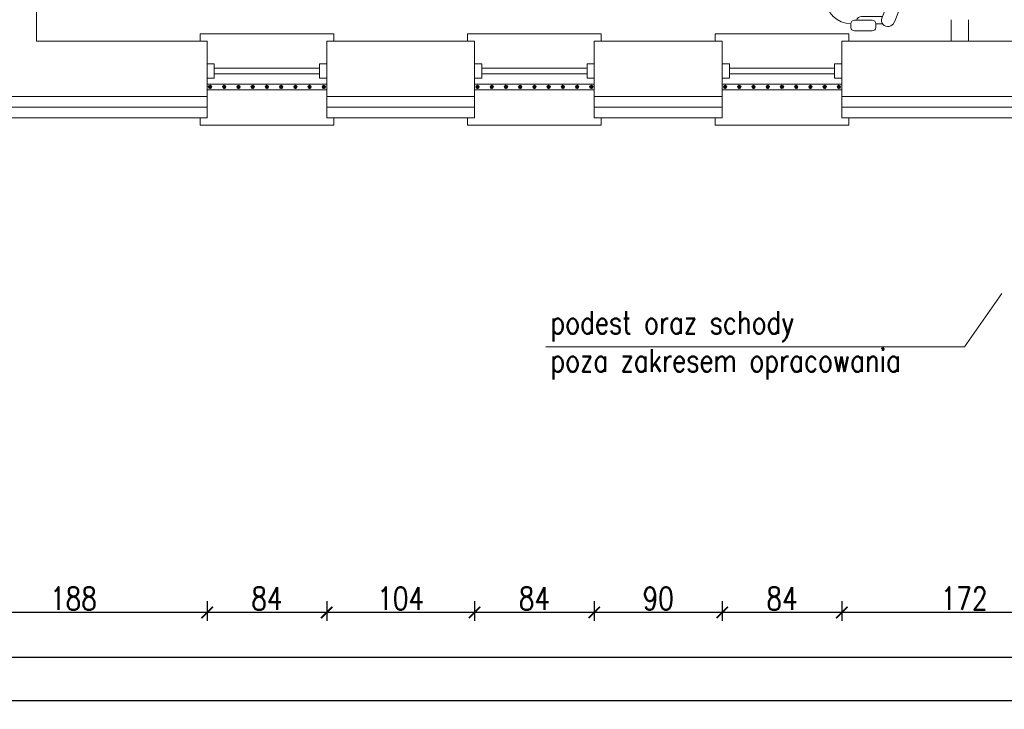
# Model space of a CAD drawing. Header units: millimetres. Extents: x 6354466 to 6508314, y -1889048 to -1342748.
# Tile 63 of 134: x 6402133 to 6409053, y -1764998 to -1760153. Entities that reach past the tile are written whole.
import ezdxf

# ---------------------------------------------------------------- set-up
doc = ezdxf.new("R2010")
doc.units = ezdxf.units.MM
doc.header["$PDMODE"] = 3
doc.header["$PDSIZE"] = 10
for name, color, linetype, lineweight in [('drzwi istn', 163, 'Continuous', 5), ('L-3', 10, 'Continuous', 18), ('L-5', 152, 'Continuous', 9), ('L-DIM', 252, 'Continuous', 5), ('L-ISTNIEJĄCE BUDYNKI', 167, 'Continuous', 5), ('L-OPIS', 142, 'Continuous', 9), ('łóżka', 230, 'Continuous', 9)]:
    doc.layers.add(name, color=color, linetype=linetype, lineweight=lineweight)
doc.styles.add('160', font='simplex.shx', dxfattribs={"width": 0.8, "height": 160})
doc.linetypes.add('BATTING', pattern='A,0.00254,-2.54,[134,ltypeshp.shx,S=2.54,R=0,X=-2.54,Y=0],-5.08,[134,ltypeshp.shx,S=2.54,R=180,X=2.54,Y=0],-2.54', length=10.16254)
doc.dimstyles.new('160', dxfattribs={"dimtxt": 160, "dimasz": 80, "dimexe": 60, "dimexo": 3, "dimgap": 18, "dimtad": 1, "dimdec": 0, "dimlfac": 0.1, "dimrnd": 1, "dimtxsty": '160', "dimblk": 'ARCHTICK', "dimcen": 2.5, "dimdle": 30, "dimadec": 0, "dimazin": 0, "dimtfac": 1, "dimtdec": 0, "dimtix": 1, "dimtmove": 2, "dimatfit": 0, "dimldrblk": 'NONE', "dimfxl": 0, "dimarcsym": 0})

# ---------------------------------------------------------------- blocks, each defined once
blk = doc.blocks.new('*U20')
for p, q in [((-5, 0), (-5, -5)), ((5, -5), (5, 0)), ((-5, -5), (5, -5)), ((-2, -5), (-2, -79)), ((2, -5), (2, -79)), ((-5, -84), (-5, -79)), ((-5, -79), (5, -79)), ((5, -79), (5, -84))]:
    blk.add_line(p, q)
blk = doc.blocks.new('KRZES')
for p, q in [((88233.2, -86138.3), (88358.2, -86138.3)), ((88208.2, -86188.3), (88161.1, -86188.3)), ((88208.2, -86163.3), (88208.2, -86188.3)), ((88233.2, -86213.3), (88358.2, -86213.3)), ((88383.2, -86163.3), (88383.2, -86188.3)), ((88161.7, -86240), (88308.1, -86240)), ((88558.2, -86513.3), (88558.2, -86363.3)), ((88161.7, -86636.5), (88308.1, -86636.5)), ((88161.1, -86688.3), (88208.2, -86688.3)), ((88208.2, -86713.3), (88208.2, -86688.3)), ((88233.2, -86663.3), (88358.2, -86663.3)), ((88383.2, -86713.3), (88383.2, -86688.3)), ((88233.2, -86738.3), (88358.2, -86738.3))]:
    blk.add_line(p, q)
for centre, radius, start, end in [((88233.2, -86163.3), 25, 90, 180), ((88358.2, -86163.3), 25, 0, 90), ((88553.3, -86439.2), 531.3, 151.92751, 179.90313), ((88123.1, -86214.6), 46.2, 326.52573, 146.65073), ((88233.2, -86188.3), 25, 180, 270), ((88308.1, -86202.5), 37.5, 270, 343.35509), ((88358.2, -86188.3), 25, 270, 0), ((88383.2, -86363.3), 175, 0, 90), ((88645.9, -86446.1), 526.3, 156.95029, 179.14948), ((88553.3, -86437.4), 531.3, 180.09687, 208.07249), ((88645.9, -86430.5), 526.3, 180.85052, 203.04971), ((88383.2, -86513.3), 175, 270, 0), ((88123.1, -86662), 46.2, 213.34927, 33.47427), ((88308.1, -86674), 37.5, 16.67209, 90), ((88233.2, -86688.3), 25, 90, 180), ((88358.2, -86688.3), 25, 0, 90), ((88233.2, -86713.3), 25, 180, 270), ((88358.2, -86713.3), 25, 270, 0)]:
    blk.add_arc(centre, radius, start, end)
blk = doc.blocks.new('_ArchTick')
at = {"color": 0, "linetype": 'ByBlock', "const_width": 0.15}
blk.add_lwpolyline([(-0.5, -0.5), (0.5, 0.5)], dxfattribs=at)
blk = doc.blocks.new('*D131')
at = {"layer": 'Defpoints', "color": 0, "transparency": 16777216}
for p in [(6407910.3, -1760693.4), (6409630.1, -1760693.4), (6407910.3, -1764317.9)]:
    blk.add_point(p, dxfattribs=at)
at = {"layer": 'L-DIM', "color": 0, "lineweight": -2, "ltscale": 10, "transparency": 16777216}
for p, q in [((6407910.3, -1764237.9), (6407910.3, -1764377.9)), ((6409630.1, -1764237.9), (6409630.1, -1764377.9)), ((6409660.1, -1764317.9), (6407880.3, -1764317.9))]:
    blk.add_line(p, q, dxfattribs=at)
at = {"layer": 'L-DIM', "color": 0, "linetype": 'ByBlock', "lineweight": -2, "transparency": 16777216, "xscale": 80, "yscale": 80, "zscale": 80, "rotation": 180}
blk.add_blockref('_ArchTick', (6407910.3, -1764317.9), dxfattribs=at)
at = {"layer": 'L-DIM', "color": 0, "linetype": 'ByBlock', "lineweight": -2, "transparency": 16777216, "xscale": 80, "yscale": 80, "zscale": 80}
blk.add_blockref('_ArchTick', (6409630.1, -1764317.9), dxfattribs=at)
at = {"layer": 'L-DIM', "color": 0, "ltscale": 10, "transparency": 16777216, "insert": (6408770.2, -1764219.9), "char_height": 160, "attachment_point": 5, "style": '160'}
blk.add_mtext('172', dxfattribs=at)
blk = doc.blocks.new('_None')
blk = doc.blocks.new('*D132')
at = {"layer": 'Defpoints', "color": 0, "transparency": 16777216}
for p in [(6407910.3, -1760693.4), (6407070.3, -1760843.4), (6407070.3, -1764317.9)]:
    blk.add_point(p, dxfattribs=at)
at = {"layer": 'L-DIM', "color": 0, "lineweight": -2, "ltscale": 10, "transparency": 16777216}
for p, q in [((6407070.3, -1764237.9), (6407070.3, -1764377.9)), ((6407910.3, -1764237.9), (6407910.3, -1764377.9)), ((6407940.3, -1764317.9), (6407040.3, -1764317.9))]:
    blk.add_line(p, q, dxfattribs=at)
at = {"layer": 'L-DIM', "color": 0, "linetype": 'ByBlock', "lineweight": -2, "transparency": 16777216, "xscale": 80, "yscale": 80, "zscale": 80, "rotation": 180}
blk.add_blockref('_ArchTick', (6407070.3, -1764317.9), dxfattribs=at)
at = {"layer": 'L-DIM', "color": 0, "linetype": 'ByBlock', "lineweight": -2, "transparency": 16777216, "xscale": 80, "yscale": 80, "zscale": 80}
blk.add_blockref('_ArchTick', (6407910.3, -1764317.9), dxfattribs=at)
at = {"layer": 'L-DIM', "color": 0, "ltscale": 10, "transparency": 16777216, "insert": (6407490.3, -1764219.9), "char_height": 160, "attachment_point": 5, "style": '160'}
blk.add_mtext('84', dxfattribs=at)
blk = doc.blocks.new('*D133')
at = {"layer": 'Defpoints', "color": 0, "transparency": 16777216}
for p in [(6406170.3, -1760843.4), (6407070.3, -1760843.4), (6406170.3, -1764317.9)]:
    blk.add_point(p, dxfattribs=at)
at = {"layer": 'L-DIM', "color": 0, "lineweight": -2, "ltscale": 10, "transparency": 16777216}
for p, q in [((6406170.3, -1764237.9), (6406170.3, -1764377.9)), ((6407070.3, -1764237.9), (6407070.3, -1764377.9)), ((6407100.3, -1764317.9), (6406140.3, -1764317.9))]:
    blk.add_line(p, q, dxfattribs=at)
at = {"layer": 'L-DIM', "color": 0, "linetype": 'ByBlock', "lineweight": -2, "transparency": 16777216, "xscale": 80, "yscale": 80, "zscale": 80, "rotation": 180}
blk.add_blockref('_ArchTick', (6406170.3, -1764317.9), dxfattribs=at)
at = {"layer": 'L-DIM', "color": 0, "linetype": 'ByBlock', "lineweight": -2, "transparency": 16777216, "xscale": 80, "yscale": 80, "zscale": 80}
blk.add_blockref('_ArchTick', (6407070.3, -1764317.9), dxfattribs=at)
at = {"layer": 'L-DIM', "color": 0, "ltscale": 10, "transparency": 16777216, "insert": (6406620.3, -1764219.9), "char_height": 160, "attachment_point": 5, "style": '160'}
blk.add_mtext('90', dxfattribs=at)
blk = doc.blocks.new('*D134')
at = {"layer": 'Defpoints', "color": 0, "transparency": 16777216}
for p in [(6405330.3, -1760843.4), (6406170.3, -1760843.4), (6405330.3, -1764317.9)]:
    blk.add_point(p, dxfattribs=at)
at = {"layer": 'L-DIM', "color": 0, "lineweight": -2, "ltscale": 10, "transparency": 16777216}
for p, q in [((6405330.3, -1764237.9), (6405330.3, -1764377.9)), ((6406170.3, -1764237.9), (6406170.3, -1764377.9)), ((6406200.3, -1764317.9), (6405300.3, -1764317.9))]:
    blk.add_line(p, q, dxfattribs=at)
at = {"layer": 'L-DIM', "color": 0, "linetype": 'ByBlock', "lineweight": -2, "transparency": 16777216, "xscale": 80, "yscale": 80, "zscale": 80, "rotation": 180}
blk.add_blockref('_ArchTick', (6405330.3, -1764317.9), dxfattribs=at)
at = {"layer": 'L-DIM', "color": 0, "linetype": 'ByBlock', "lineweight": -2, "transparency": 16777216, "xscale": 80, "yscale": 80, "zscale": 80}
blk.add_blockref('_ArchTick', (6406170.3, -1764317.9), dxfattribs=at)
at = {"layer": 'L-DIM', "color": 0, "ltscale": 10, "transparency": 16777216, "insert": (6405750.3, -1764219.9), "char_height": 160, "attachment_point": 5, "style": '160'}
blk.add_mtext('84', dxfattribs=at)
blk = doc.blocks.new('*D135')
at = {"layer": 'Defpoints', "color": 0, "transparency": 16777216}
for p in [(6404290.3, -1760843.4), (6405330.3, -1760843.4), (6404290.3, -1764317.9)]:
    blk.add_point(p, dxfattribs=at)
at = {"layer": 'L-DIM', "color": 0, "lineweight": -2, "ltscale": 10, "transparency": 16777216}
for p, q in [((6404290.3, -1764237.9), (6404290.3, -1764377.9)), ((6405330.3, -1764237.9), (6405330.3, -1764377.9)), ((6405360.3, -1764317.9), (6404260.3, -1764317.9))]:
    blk.add_line(p, q, dxfattribs=at)
at = {"layer": 'L-DIM', "color": 0, "linetype": 'ByBlock', "lineweight": -2, "transparency": 16777216, "xscale": 80, "yscale": 80, "zscale": 80, "rotation": 180}
blk.add_blockref('_ArchTick', (6404290.3, -1764317.9), dxfattribs=at)
at = {"layer": 'L-DIM', "color": 0, "linetype": 'ByBlock', "lineweight": -2, "transparency": 16777216, "xscale": 80, "yscale": 80, "zscale": 80}
blk.add_blockref('_ArchTick', (6405330.3, -1764317.9), dxfattribs=at)
at = {"layer": 'L-DIM', "color": 0, "ltscale": 10, "transparency": 16777216, "insert": (6404810.3, -1764219.9), "char_height": 160, "attachment_point": 5, "style": '160'}
blk.add_mtext('104', dxfattribs=at)
blk = doc.blocks.new('*D136')
at = {"layer": 'Defpoints', "color": 0, "transparency": 16777216}
for p in [(6403450.3, -1760843.4), (6404290.3, -1760843.4), (6403450.3, -1764317.9)]:
    blk.add_point(p, dxfattribs=at)
at = {"layer": 'L-DIM', "color": 0, "lineweight": -2, "ltscale": 10, "transparency": 16777216}
for p, q in [((6403450.3, -1764237.9), (6403450.3, -1764377.9)), ((6404290.3, -1764237.9), (6404290.3, -1764377.9)), ((6404320.3, -1764317.9), (6403420.3, -1764317.9))]:
    blk.add_line(p, q, dxfattribs=at)
at = {"layer": 'L-DIM', "color": 0, "linetype": 'ByBlock', "lineweight": -2, "transparency": 16777216, "xscale": 80, "yscale": 80, "zscale": 80, "rotation": 180}
blk.add_blockref('_ArchTick', (6403450.3, -1764317.9), dxfattribs=at)
at = {"layer": 'L-DIM', "color": 0, "linetype": 'ByBlock', "lineweight": -2, "transparency": 16777216, "xscale": 80, "yscale": 80, "zscale": 80}
blk.add_blockref('_ArchTick', (6404290.3, -1764317.9), dxfattribs=at)
at = {"layer": 'L-DIM', "color": 0, "ltscale": 10, "transparency": 16777216, "insert": (6403870.3, -1764219.9), "char_height": 160, "attachment_point": 5, "style": '160'}
blk.add_mtext('84', dxfattribs=at)
blk = doc.blocks.new('*D137')
at = {"layer": 'Defpoints', "color": 0, "transparency": 16777216}
for p in [(6401570.3, -1760843.4), (6403450.3, -1760843.4), (6401570.3, -1764317.9)]:
    blk.add_point(p, dxfattribs=at)
at = {"layer": 'L-DIM', "color": 0, "lineweight": -2, "ltscale": 10, "transparency": 16777216}
for p, q in [((6401570.3, -1764237.9), (6401570.3, -1764377.9)), ((6403450.3, -1764237.9), (6403450.3, -1764377.9)), ((6403480.3, -1764317.9), (6401540.3, -1764317.9))]:
    blk.add_line(p, q, dxfattribs=at)
at = {"layer": 'L-DIM', "color": 0, "linetype": 'ByBlock', "lineweight": -2, "transparency": 16777216, "xscale": 80, "yscale": 80, "zscale": 80, "rotation": 180}
blk.add_blockref('_ArchTick', (6401570.3, -1764317.9), dxfattribs=at)
at = {"layer": 'L-DIM', "color": 0, "linetype": 'ByBlock', "lineweight": -2, "transparency": 16777216, "xscale": 80, "yscale": 80, "zscale": 80}
blk.add_blockref('_ArchTick', (6403450.3, -1764317.9), dxfattribs=at)
at = {"layer": 'L-DIM', "color": 0, "ltscale": 10, "transparency": 16777216, "insert": (6402510.3, -1764219.9), "char_height": 160, "attachment_point": 5, "style": '160'}
blk.add_mtext('188', dxfattribs=at)
blk = doc.blocks.new('*D157')
at = {"layer": 'Defpoints', "color": 0, "ltscale": 10, "transparency": 16777216}
for p in [(6383200.3, -1760693.4), (6413415.3, -1760843.4), (6383200.3, -1764938.3)]:
    blk.add_point(p, dxfattribs=at)
at = {"layer": 'L-DIM', "color": 0, "lineweight": -2, "ltscale": 10, "transparency": 16777216}
for p, q in [((6383200.3, -1764858.3), (6383200.3, -1764998.3)), ((6413415.3, -1764858.3), (6413415.3, -1764998.3)), ((6413445.3, -1764938.3), (6383170.3, -1764938.3))]:
    blk.add_line(p, q, dxfattribs=at)
at = {"layer": 'L-DIM', "color": 0, "lineweight": -2, "ltscale": 10, "transparency": 16777216, "xscale": 80, "yscale": 80, "zscale": 80, "rotation": 180}
blk.add_blockref('_ArchTick', (6383200.3, -1764938.3), dxfattribs=at)
at = {"layer": 'L-DIM', "color": 0, "lineweight": -2, "ltscale": 10, "transparency": 16777216, "xscale": 80, "yscale": 80, "zscale": 80}
blk.add_blockref('_ArchTick', (6413415.3, -1764938.3), dxfattribs=at)
at = {"layer": 'L-DIM', "color": 0, "ltscale": 10, "transparency": 16777216, "insert": (6398307.8, -1764840.3), "char_height": 160, "attachment_point": 5, "style": '160'}
blk.add_mtext('3022', dxfattribs=at)
blk = doc.blocks.new('*D462')
at = {"layer": 'Defpoints', "color": 0, "transparency": 16777216}
for p in [(6383200.3, -1760693.4), (6413415.3, -1760693.4), (6413415.3, -1764632.8)]:
    blk.add_point(p, dxfattribs=at)
at = {"layer": 'L-DIM', "color": 0, "lineweight": -2, "ltscale": 10, "transparency": 16777216}
for p, q in [((6383200.3, -1764552.8), (6383200.3, -1764692.8)), ((6413415.3, -1764552.8), (6413415.3, -1764692.8)), ((6383170.3, -1764632.8), (6413445.3, -1764632.8))]:
    blk.add_line(p, q, dxfattribs=at)
at = {"layer": 'L-DIM', "color": 0, "linetype": 'ByBlock', "lineweight": -2, "transparency": 16777216, "xscale": 80, "yscale": 80, "zscale": 80, "rotation": 180}
blk.add_blockref('_ArchTick', (6383200.3, -1764632.8), dxfattribs=at)
at = {"layer": 'L-DIM', "color": 0, "linetype": 'ByBlock', "lineweight": -2, "transparency": 16777216, "xscale": 80, "yscale": 80, "zscale": 80}
blk.add_blockref('_ArchTick', (6413415.3, -1764632.8), dxfattribs=at)
at = {"layer": 'L-DIM', "color": 0, "ltscale": 10, "transparency": 16777216, "insert": (6398307.8, -1764534.8), "char_height": 160, "attachment_point": 5, "style": '160'}
blk.add_mtext('3022', dxfattribs=at)

msp = doc.modelspace()

# ---------------------------------------------------------------- linework, layer by layer
at = {"layer": 'drzwi istn'}
for p, q in [((6403400.3, -1760303.4), (6403400.3, -1760253.4)), ((6403400.3, -1760253.4), (6404340.3, -1760253.4)), ((6404340.3, -1760253.4), (6404340.3, -1760303.4)), ((6405280.3, -1760303.4), (6405280.3, -1760253.4)), ((6405280.3, -1760253.4), (6406220.3, -1760253.4)), ((6406220.3, -1760253.4), (6406220.3, -1760303.4)), ((6407020.3, -1760303.4), (6407020.3, -1760253.4)), ((6407020.3, -1760253.4), (6407960.3, -1760253.4)), ((6407960.3, -1760253.4), (6407960.3, -1760303.4)), ((6406170.3, -1760303.4), (6406220.3, -1760303.4))]:
    msp.add_line(p, q, dxfattribs=at)
at = {"layer": 'L-3', "ltscale": 10}
for p, q in [((6403450.3, -1760693.4), (6401570.3, -1760693.4)), ((6403450.3, -1760693.4), (6403450.3, -1760843.4)), ((6405330.3, -1760693.4), (6404290.3, -1760693.4)), ((6404290.3, -1760693.4), (6404290.3, -1760843.4)), ((6405330.3, -1760693.4), (6405330.3, -1760843.4)), ((6407070.3, -1760693.4), (6406170.3, -1760693.4)), ((6406170.3, -1760693.4), (6406170.3, -1760843.4)), ((6407070.3, -1760693.4), (6407070.3, -1760843.4)), ((6409630.1, -1760693.4), (6407910.3, -1760693.4)), ((6407910.3, -1760693.4), (6407910.3, -1760843.4)), ((6403450.3, -1760843.4), (6401570.3, -1760843.4)), ((6405330.3, -1760843.4), (6404290.3, -1760843.4)), ((6407070.3, -1760843.4), (6406170.3, -1760843.4)), ((6409630.1, -1760843.4), (6407910.3, -1760843.4))]:
    msp.add_line(p, q, dxfattribs=at)
at = {"layer": 'L-3', "linetype": 'BATTING', "ltscale": 7}
for p, q in [((6403450.3, -1760768.4), (6401570.3, -1760768.4)), ((6405330.3, -1760768.4), (6404290.3, -1760768.4)), ((6407070.3, -1760768.4), (6406170.3, -1760768.4)), ((6409630.1, -1760768.4), (6407910.3, -1760768.4))]:
    msp.add_line(p, q, dxfattribs=at)
at = {"layer": 'L-3'}
for points in [[(6403450.3, -1760645.6), (6404290.3, -1760645.6), (6404290.3, -1760605.6), (6403450.3, -1760605.6)], [(6405330.3, -1760645.6), (6406170.3, -1760645.6), (6406170.3, -1760605.6), (6405330.3, -1760605.6)], [(6407070.3, -1760645.6), (6407910.3, -1760645.6), (6407910.3, -1760605.6), (6407070.3, -1760605.6)]]:
    msp.add_lwpolyline(points, close=True, dxfattribs=at)
for centre, radius in [((6403470.3, -1760625.6), 12), ((6403470.3, -1760625.6), 11), ((6403470.3, -1760625.6), 10), ((6403470.3, -1760625.6), 9), ((6403470.3, -1760625.6), 8), ((6403470.3, -1760625.6), 7), ((6403470.3, -1760625.6), 6), ((6403470.3, -1760625.6), 5), ((6403470.3, -1760625.6), 4), ((6403470.3, -1760625.6), 3), ((6403470.3, -1760625.6), 3), ((6403470.3, -1760625.6), 2), ((6403470.3, -1760625.6), 1), ((6403570.3, -1760625.6), 12), ((6403570.3, -1760625.6), 11), ((6403570.3, -1760625.6), 10), ((6403570.3, -1760625.6), 9), ((6403570.3, -1760625.6), 8), ((6403570.3, -1760625.6), 7), ((6403570.3, -1760625.6), 6), ((6403570.3, -1760625.6), 5), ((6403570.3, -1760625.6), 4), ((6403570.3, -1760625.6), 3), ((6403570.3, -1760625.6), 3), ((6403570.3, -1760625.6), 2), ((6403570.3, -1760625.6), 1), ((6403670.3, -1760625.6), 12), ((6403670.3, -1760625.6), 11), ((6403670.3, -1760625.6), 10), ((6403670.3, -1760625.6), 9), ((6403670.3, -1760625.6), 8), ((6403670.3, -1760625.6), 7), ((6403670.3, -1760625.6), 6), ((6403670.3, -1760625.6), 5), ((6403670.3, -1760625.6), 4), ((6403670.3, -1760625.6), 3), ((6403670.3, -1760625.6), 3), ((6403670.3, -1760625.6), 2), ((6403670.3, -1760625.6), 1), ((6403770.3, -1760625.6), 12), ((6403770.3, -1760625.6), 11), ((6403770.3, -1760625.6), 10), ((6403770.3, -1760625.6), 9), ((6403770.3, -1760625.6), 8), ((6403770.3, -1760625.6), 7), ((6403770.3, -1760625.6), 6), ((6403770.3, -1760625.6), 5), ((6403770.3, -1760625.6), 4), ((6403770.3, -1760625.6), 3), ((6403770.3, -1760625.6), 3), ((6403770.3, -1760625.6), 2), ((6403770.3, -1760625.6), 1), ((6403870.3, -1760625.6), 12), ((6403870.3, -1760625.6), 11), ((6403870.3, -1760625.6), 10), ((6403870.3, -1760625.6), 9), ((6403870.3, -1760625.6), 8), ((6403870.3, -1760625.6), 7), ((6403870.3, -1760625.6), 6), ((6403870.3, -1760625.6), 5), ((6403870.3, -1760625.6), 4), ((6403870.3, -1760625.6), 3), ((6403870.3, -1760625.6), 3), ((6403870.3, -1760625.6), 2), ((6403870.3, -1760625.6), 1), ((6403970.3, -1760625.6), 12), ((6403970.3, -1760625.6), 11), ((6403970.3, -1760625.6), 10), ((6403970.3, -1760625.6), 9), ((6403970.3, -1760625.6), 8), ((6403970.3, -1760625.6), 7), ((6403970.3, -1760625.6), 6), ((6403970.3, -1760625.6), 5), ((6403970.3, -1760625.6), 4), ((6403970.3, -1760625.6), 3), ((6403970.3, -1760625.6), 3), ((6403970.3, -1760625.6), 2), ((6403970.3, -1760625.6), 1), ((6404070.3, -1760625.6), 12), ((6404070.3, -1760625.6), 11), ((6404070.3, -1760625.6), 10), ((6404070.3, -1760625.6), 9), ((6404070.3, -1760625.6), 8), ((6404070.3, -1760625.6), 7), ((6404070.3, -1760625.6), 6), ((6404070.3, -1760625.6), 5), ((6404070.3, -1760625.6), 4), ((6404070.3, -1760625.6), 3), ((6404070.3, -1760625.6), 3), ((6404070.3, -1760625.6), 2), ((6404070.3, -1760625.6), 1), ((6404170.3, -1760625.6), 12), ((6404170.3, -1760625.6), 11), ((6404170.3, -1760625.6), 10), ((6404170.3, -1760625.6), 9), ((6404170.3, -1760625.6), 8), ((6404170.3, -1760625.6), 7), ((6404170.3, -1760625.6), 6), ((6404170.3, -1760625.6), 5), ((6404170.3, -1760625.6), 4), ((6404170.3, -1760625.6), 3), ((6404170.3, -1760625.6), 3), ((6404170.3, -1760625.6), 2), ((6404170.3, -1760625.6), 1), ((6404270.3, -1760625.6), 12), ((6404270.3, -1760625.6), 11), ((6404270.3, -1760625.6), 10), ((6404270.3, -1760625.6), 9), ((6404270.3, -1760625.6), 8), ((6404270.3, -1760625.6), 7), ((6404270.3, -1760625.6), 6), ((6404270.3, -1760625.6), 5), ((6404270.3, -1760625.6), 4), ((6404270.3, -1760625.6), 3), ((6404270.3, -1760625.6), 3), ((6404270.3, -1760625.6), 2), ((6404270.3, -1760625.6), 1), ((6405350.3, -1760625.6), 12), ((6405350.3, -1760625.6), 11), ((6405350.3, -1760625.6), 10), ((6405350.3, -1760625.6), 9), ((6405350.3, -1760625.6), 8), ((6405350.3, -1760625.6), 7), ((6405350.3, -1760625.6), 6), ((6405350.3, -1760625.6), 5), ((6405350.3, -1760625.6), 4), ((6405350.3, -1760625.6), 3), ((6405350.3, -1760625.6), 3), ((6405350.3, -1760625.6), 2), ((6405350.3, -1760625.6), 1), ((6405450.3, -1760625.6), 12), ((6405450.3, -1760625.6), 11), ((6405450.3, -1760625.6), 10), ((6405450.3, -1760625.6), 9), ((6405450.3, -1760625.6), 8), ((6405450.3, -1760625.6), 7), ((6405450.3, -1760625.6), 6), ((6405450.3, -1760625.6), 5), ((6405450.3, -1760625.6), 4), ((6405450.3, -1760625.6), 3), ((6405450.3, -1760625.6), 3), ((6405450.3, -1760625.6), 2), ((6405450.3, -1760625.6), 1), ((6405550.3, -1760625.6), 12), ((6405550.3, -1760625.6), 11), ((6405550.3, -1760625.6), 10), ((6405550.3, -1760625.6), 9), ((6405550.3, -1760625.6), 8), ((6405550.3, -1760625.6), 7), ((6405550.3, -1760625.6), 6), ((6405550.3, -1760625.6), 5), ((6405550.3, -1760625.6), 4), ((6405550.3, -1760625.6), 3), ((6405550.3, -1760625.6), 3), ((6405550.3, -1760625.6), 2), ((6405550.3, -1760625.6), 1), ((6405650.3, -1760625.6), 12), ((6405650.3, -1760625.6), 11), ((6405650.3, -1760625.6), 10), ((6405650.3, -1760625.6), 9), ((6405650.3, -1760625.6), 8), ((6405650.3, -1760625.6), 7), ((6405650.3, -1760625.6), 6), ((6405650.3, -1760625.6), 5), ((6405650.3, -1760625.6), 4), ((6405650.3, -1760625.6), 3), ((6405650.3, -1760625.6), 3), ((6405650.3, -1760625.6), 2), ((6405650.3, -1760625.6), 1), ((6405750.3, -1760625.6), 12), ((6405750.3, -1760625.6), 11), ((6405750.3, -1760625.6), 10), ((6405750.3, -1760625.6), 9), ((6405750.3, -1760625.6), 8), ((6405750.3, -1760625.6), 7), ((6405750.3, -1760625.6), 6), ((6405750.3, -1760625.6), 5), ((6405750.3, -1760625.6), 4), ((6405750.3, -1760625.6), 3), ((6405750.3, -1760625.6), 3), ((6405750.3, -1760625.6), 2), ((6405750.3, -1760625.6), 1), ((6405850.3, -1760625.6), 12), ((6405850.3, -1760625.6), 11), ((6405850.3, -1760625.6), 10), ((6405850.3, -1760625.6), 9), ((6405850.3, -1760625.6), 8), ((6405850.3, -1760625.6), 7), ((6405850.3, -1760625.6), 6), ((6405850.3, -1760625.6), 5), ((6405850.3, -1760625.6), 4), ((6405850.3, -1760625.6), 3), ((6405850.3, -1760625.6), 3), ((6405850.3, -1760625.6), 2), ((6405850.3, -1760625.6), 1), ((6405950.3, -1760625.6), 12), ((6405950.3, -1760625.6), 11), ((6405950.3, -1760625.6), 10), ((6405950.3, -1760625.6), 9), ((6405950.3, -1760625.6), 8), ((6405950.3, -1760625.6), 7), ((6405950.3, -1760625.6), 6), ((6405950.3, -1760625.6), 5), ((6405950.3, -1760625.6), 4), ((6405950.3, -1760625.6), 3), ((6405950.3, -1760625.6), 3), ((6405950.3, -1760625.6), 2), ((6405950.3, -1760625.6), 1), ((6406050.3, -1760625.6), 12), ((6406050.3, -1760625.6), 11), ((6406050.3, -1760625.6), 10), ((6406050.3, -1760625.6), 9), ((6406050.3, -1760625.6), 8), ((6406050.3, -1760625.6), 7), ((6406050.3, -1760625.6), 6), ((6406050.3, -1760625.6), 5), ((6406050.3, -1760625.6), 4), ((6406050.3, -1760625.6), 3), ((6406050.3, -1760625.6), 3), ((6406050.3, -1760625.6), 2), ((6406050.3, -1760625.6), 1), ((6406150.3, -1760625.6), 12), ((6406150.3, -1760625.6), 11), ((6406150.3, -1760625.6), 10), ((6406150.3, -1760625.6), 9), ((6406150.3, -1760625.6), 8), ((6406150.3, -1760625.6), 7), ((6406150.3, -1760625.6), 6), ((6406150.3, -1760625.6), 5), ((6406150.3, -1760625.6), 4), ((6406150.3, -1760625.6), 3), ((6406150.3, -1760625.6), 3), ((6406150.3, -1760625.6), 2), ((6406150.3, -1760625.6), 1), ((6407090.3, -1760625.6), 12), ((6407090.3, -1760625.6), 11), ((6407090.3, -1760625.6), 10), ((6407090.3, -1760625.6), 9), ((6407090.3, -1760625.6), 8), ((6407090.3, -1760625.6), 7), ((6407090.3, -1760625.6), 6), ((6407090.3, -1760625.6), 5), ((6407090.3, -1760625.6), 4), ((6407090.3, -1760625.6), 3), ((6407090.3, -1760625.6), 3), ((6407090.3, -1760625.6), 2), ((6407090.3, -1760625.6), 1), ((6407190.3, -1760625.6), 12), ((6407190.3, -1760625.6), 11), ((6407190.3, -1760625.6), 10), ((6407190.3, -1760625.6), 9), ((6407190.3, -1760625.6), 8), ((6407190.3, -1760625.6), 7), ((6407190.3, -1760625.6), 6), ((6407190.3, -1760625.6), 5), ((6407190.3, -1760625.6), 4), ((6407190.3, -1760625.6), 3), ((6407190.3, -1760625.6), 3), ((6407190.3, -1760625.6), 2), ((6407190.3, -1760625.6), 1), ((6407290.3, -1760625.6), 12), ((6407290.3, -1760625.6), 11), ((6407290.3, -1760625.6), 10), ((6407290.3, -1760625.6), 9), ((6407290.3, -1760625.6), 8), ((6407290.3, -1760625.6), 7), ((6407290.3, -1760625.6), 6), ((6407290.3, -1760625.6), 5), ((6407290.3, -1760625.6), 4), ((6407290.3, -1760625.6), 3), ((6407290.3, -1760625.6), 3), ((6407290.3, -1760625.6), 2), ((6407290.3, -1760625.6), 1), ((6407390.3, -1760625.6), 12), ((6407390.3, -1760625.6), 11), ((6407390.3, -1760625.6), 10), ((6407390.3, -1760625.6), 9), ((6407390.3, -1760625.6), 8), ((6407390.3, -1760625.6), 7), ((6407390.3, -1760625.6), 6), ((6407390.3, -1760625.6), 5), ((6407390.3, -1760625.6), 4), ((6407390.3, -1760625.6), 3), ((6407390.3, -1760625.6), 3), ((6407390.3, -1760625.6), 2), ((6407390.3, -1760625.6), 1), ((6407490.3, -1760625.6), 12), ((6407490.3, -1760625.6), 11), ((6407490.3, -1760625.6), 10), ((6407490.3, -1760625.6), 9), ((6407490.3, -1760625.6), 8), ((6407490.3, -1760625.6), 7), ((6407490.3, -1760625.6), 6), ((6407490.3, -1760625.6), 5), ((6407490.3, -1760625.6), 4), ((6407490.3, -1760625.6), 3), ((6407490.3, -1760625.6), 3), ((6407490.3, -1760625.6), 2), ((6407490.3, -1760625.6), 1), ((6407590.3, -1760625.6), 12), ((6407590.3, -1760625.6), 11), ((6407590.3, -1760625.6), 10), ((6407590.3, -1760625.6), 9), ((6407590.3, -1760625.6), 8), ((6407590.3, -1760625.6), 7), ((6407590.3, -1760625.6), 6), ((6407590.3, -1760625.6), 5), ((6407590.3, -1760625.6), 4), ((6407590.3, -1760625.6), 3), ((6407590.3, -1760625.6), 3), ((6407590.3, -1760625.6), 2), ((6407590.3, -1760625.6), 1), ((6407690.3, -1760625.6), 12), ((6407690.3, -1760625.6), 11), ((6407690.3, -1760625.6), 10), ((6407690.3, -1760625.6), 9), ((6407690.3, -1760625.6), 8), ((6407690.3, -1760625.6), 7), ((6407690.3, -1760625.6), 6), ((6407690.3, -1760625.6), 5), ((6407690.3, -1760625.6), 4), ((6407690.3, -1760625.6), 3), ((6407690.3, -1760625.6), 3), ((6407690.3, -1760625.6), 2), ((6407690.3, -1760625.6), 1), ((6407790.3, -1760625.6), 12), ((6407790.3, -1760625.6), 11), ((6407790.3, -1760625.6), 10), ((6407790.3, -1760625.6), 9), ((6407790.3, -1760625.6), 8), ((6407790.3, -1760625.6), 7), ((6407790.3, -1760625.6), 6), ((6407790.3, -1760625.6), 5), ((6407790.3, -1760625.6), 4), ((6407790.3, -1760625.6), 3), ((6407790.3, -1760625.6), 3), ((6407790.3, -1760625.6), 2), ((6407790.3, -1760625.6), 1), ((6407890.3, -1760625.6), 12), ((6407890.3, -1760625.6), 11), ((6407890.3, -1760625.6), 10), ((6407890.3, -1760625.6), 9), ((6407890.3, -1760625.6), 8), ((6407890.3, -1760625.6), 7), ((6407890.3, -1760625.6), 6), ((6407890.3, -1760625.6), 5), ((6407890.3, -1760625.6), 4), ((6407890.3, -1760625.6), 3), ((6407890.3, -1760625.6), 3), ((6407890.3, -1760625.6), 2), ((6407890.3, -1760625.6), 1)]:
    msp.add_circle(centre, radius, dxfattribs=at)
at = {"layer": 'L-5'}
for p, q in [((6403400.3, -1760843.4), (6403400.3, -1760893.4)), ((6404340.3, -1760893.4), (6404340.3, -1760843.4)), ((6405280.3, -1760843.4), (6405280.3, -1760893.4)), ((6406220.3, -1760893.4), (6406220.3, -1760843.4)), ((6407020.3, -1760843.4), (6407020.3, -1760893.4)), ((6407960.3, -1760893.4), (6407960.3, -1760843.4)), ((6403400.3, -1760893.4), (6404340.3, -1760893.4)), ((6405280.3, -1760893.4), (6406220.3, -1760893.4)), ((6407020.3, -1760893.4), (6407960.3, -1760893.4))]:
    msp.add_line(p, q, dxfattribs=at)
at = {"layer": 'L-ISTNIEJĄCE BUDYNKI'}
for p, q in [((6402250.3, -1760303.4), (6402250.3, -1756543.4)), ((6408680.3, -1760303.4), (6408680.3, -1760153.4)), ((6408680.3, -1760303.4), (6408680.3, -1760153.4)), ((6408800.3, -1760303.4), (6408800.3, -1760153.4)), ((6402250.3, -1760303.4), (6403450.3, -1760303.4)), ((6403450.3, -1760303.4), (6403450.3, -1760693.4)), ((6404290.3, -1760303.4), (6404290.3, -1760693.4)), ((6404290.3, -1760303.4), (6405330.3, -1760303.4)), ((6405330.3, -1760303.4), (6405330.3, -1760693.4)), ((6406170.3, -1760303.4), (6406170.3, -1760693.4)), ((6406220.3, -1760303.4), (6407070.3, -1760303.4)), ((6407070.3, -1760303.4), (6407070.3, -1760693.4)), ((6407910.3, -1760303.4), (6408680.3, -1760303.4)), ((6407910.3, -1760303.4), (6407910.3, -1760693.4)), ((6408680.3, -1760303.4), (6409630.1, -1760303.4))]:
    msp.add_line(p, q, dxfattribs=at)
at = {"layer": 'L-OPIS'}
for p, q in [((6408772.9, -1762452.3), (6409035.1, -1762078)), ((6405831, -1762452.3), (6408772.9, -1762452.3))]:
    msp.add_line(p, q, dxfattribs=at)

# ---------------------------------------------------------------- block references
at = {"layer": 'drzwi istn', "xscale": -10, "yscale": 10, "zscale": 10, "rotation": 270}
for p in [(6404290.3, -1760513.3), (6406170.3, -1760513.3), (6407910.3, -1760513.3)]:
    msp.add_blockref('*U20', p, dxfattribs=at)
at = {"layer": 'łóżka', "ltscale": 10, "rotation": 180}
msp.add_blockref('KRZES', (6496358, -1846370.6), dxfattribs=at)

# ---------------------------------------------------------------- texts
at = {"layer": 'L-OPIS', "insert": (6405862.6, -1762200.3), "char_height": 160, "width": 2915.425, "attachment_point": 1, "style": '160'}
msp.add_mtext('podest oraz schody\\Ppoza zakresem opracowania', dxfattribs=at)

# ---------------------------------------------------------------- dimensions: what is measured, and where the dimension line sits
at = {"layer": 'L-DIM', "ltscale": 10}
for base, p1, p2, picture, middle in [((6383200.3487778, -1764938.3074723), (6413415.3487778, -1760843.3827957), (6383200.3487778, -1760693.3827957), '*D157', (6398307.8487778, -1764840.3074723)), ((6413415.3487778, -1764632.7571858), (6383200.3487778, -1760693.3827957), (6413415.3487778, -1760693.3827957), '*D462', (6398307.8487778, -1764534.7571858)), ((6407070.3, -1764317.9), (6407910.3, -1760693.4), (6407070.3, -1760843.4), '*D132', (6407490.3, -1764219.9)), ((6407910.3, -1764317.9), (6409630.1, -1760693.4), (6407910.3, -1760693.4), '*D131', (6408770.2, -1764219.9)), ((6401570.3, -1764317.9), (6403450.3, -1760843.4), (6401570.3, -1760843.4), '*D137', (6402510.3, -1764219.9)), ((6403450.3, -1764317.9), (6404290.3, -1760843.4), (6403450.3, -1760843.4), '*D136', (6403870.3, -1764219.9)), ((6404290.3, -1764317.9), (6405330.3, -1760843.4), (6404290.3, -1760843.4), '*D135', (6404810.3, -1764219.9)), ((6405330.3, -1764317.9), (6406170.3, -1760843.4), (6405330.3, -1760843.4), '*D134', (6405750.3, -1764219.9)), ((6406170.3, -1764317.9), (6407070.3, -1760843.4), (6406170.3, -1760843.4), '*D133', (6406620.3, -1764219.9))]:
    dim = msp.add_linear_dim(base=base, p1=p1, p2=p2, dimstyle='160', override={"dimlfac": 0.1}, dxfattribs=at)
    dim.commit()
    dim.dimension.update_dxf_attribs({"geometry": picture, "text_midpoint": middle})

doc.saveas('drawing.dxf')
